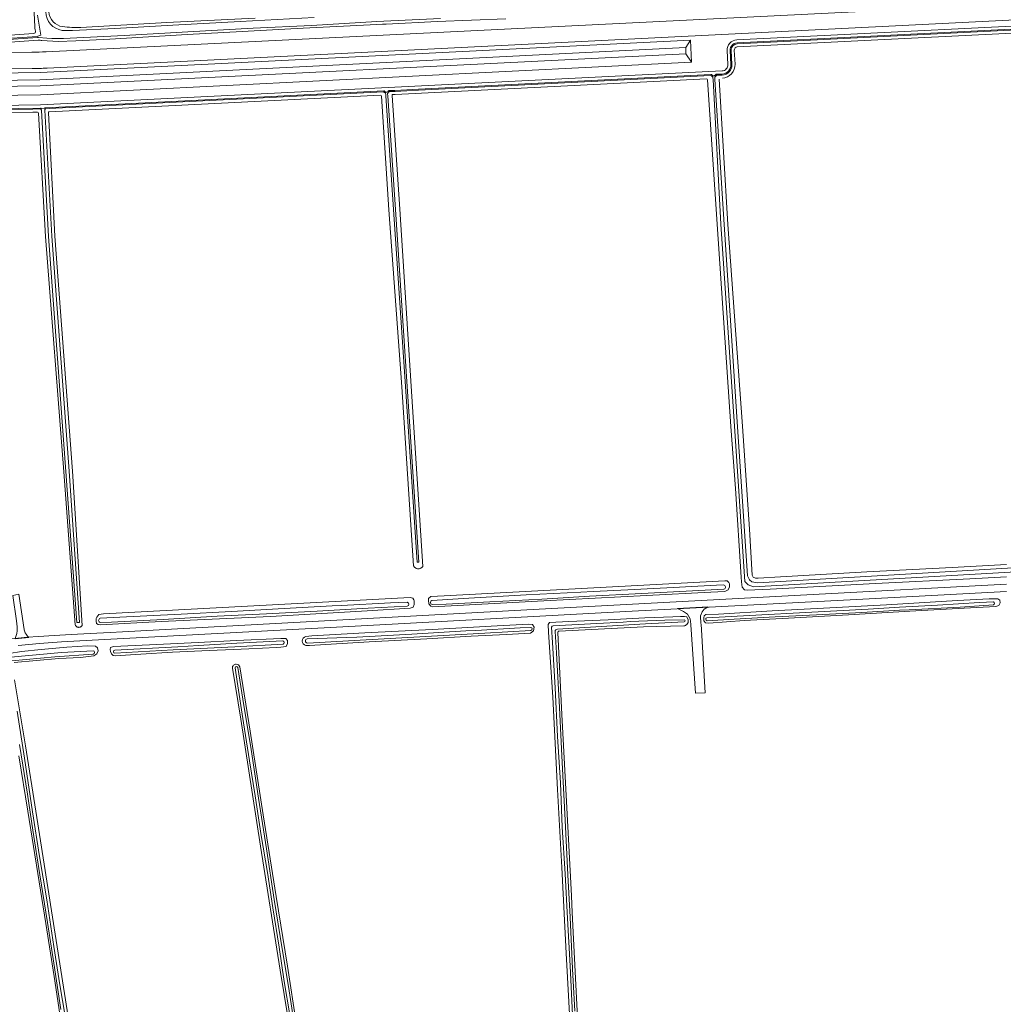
# Model space of a CAD drawing. Header units: metres. Extents: x 239845 to 242720, y 580286 to 584200.
# Tile 106 of 113: x 241517 to 241999, y 582418 to 582900. Entities that reach past the tile are written whole.
import ezdxf

# ---------------------------------------------------------------- set-up
doc = ezdxf.new("R2010")
doc.units = ezdxf.units.M
for name, color, linetype, lineweight in [('B-WE-GR-GROENVOORZIENING-GV', 80, 'Continuous', 18), ('B-WE-OG-WATER_SLOOT-GV', 120, 'Continuous', 18), ('B-WE-VH-ONVERHARD-GV', 252, 'Continuous', 18), ('B-WE-VH-VERHARDING_OPEN-GV', 252, 'Continuous', 18)]:
    doc.layers.add(name, color=color, linetype=linetype, lineweight=lineweight)
doc.layers.add('GBKN', color=9, linetype='Continuous', lineweight=0, true_color=0x808080)

msp = doc.modelspace()

# ---------------------------------------------------------------- linework, layer by layer
at = {"layer": 'B-WE-GR-GROENVOORZIENING-GV', "flags": 128}
for points in [[(241513.59, 583054.17), (241520.1, 582953.37), (241524.07, 582900.66), (241524.35, 582895.88)], [(241722.99, 582900.66), (241691.75, 582899.15), (241659.85, 582897.29), (241631.13, 582895.9), (241599.25, 582894.09), (241568.11, 582892.37), (241538.27, 582890.92), (241532.55, 582890.87), (241530.1, 582891.01)], [(241514.26, 582585.28), (241535.98, 582587.14), (241546.68, 582587.67), (241553.23, 582588.41), (241554.67, 582589.39), (241555.29, 582590.86), (241555.03, 582592.36), (241553.94, 582593.21), (241550.05, 582593.41), (241540, 582592.66), (241527.47, 582591.59), (241517.71, 582590.62), (241511.67, 582589.67)], [(241578.16, 582172.81), (241524.81, 582512.35), (241519.7, 582544.39), (241517.01, 582561.09), (241514.4, 582576.68)], [(241515.69, 582561.39), (241519.22, 582538.34), (241523.13, 582512.06), (241526.53, 582490.27), (241530.18, 582469.04), (241533.55, 582446.06), (241536.54, 582427.29), (241540.23, 582405.21)], [(241537.1, 582415.18), (241533.58, 582437.87), (241530.52, 582457.82), (241526.71, 582481.16), (241523.39, 582503.17), (241520.72, 582520.78), (241516.72, 582545.08)], [(241516.5, 582539.44), (241520.86, 582512.46), (241526.42, 582477.8), (241529.73, 582457.42), (241533.7, 582431.36), (241539.78, 582391.28)]]:
    msp.add_lwpolyline(points, dxfattribs=at)
for points in [[(241525.96, 582890.09, -0.005162), (241526.98, 582890.01, -0.003078), (241527.77, 582889.94), (241535.78, 582889.41), (241544.34, 582889.7), (241561.04, 582890.49), (241598.88, 582892.88), (241655.76, 582895.92), (241691.74, 582897.77), (241694.46, 582897.85), (241696.37, 582897.9), (241721.24, 582899.22), (241754.98, 582900.55)], [(241529.64, 582903.96, 0.36742), (241537.74, 582894.84), (241542.73, 582894.73), (241563.51, 582895.81), (241591.84, 582897.48), (241624.86, 582899.17), (241661.12, 582901.12)], [(241632.13, 582900.77), (241589, 582898.79), (241546.86, 582896.27, -0.038237), (241537.96, 582896.68, -0.344489), (241531.08, 582903.91)], [(241793.36, 582346.86), (241787.35, 582462.72), (241787.02, 582470.85), (241784.65, 582517.08), (241782.39, 582559.74), (241780.33, 582599.88, -0.473579), (241781.01, 582600.56), (241822.4, 582602.62), (241842.08, 582603.12, 0.177044), (241843.6, 582603.88, 0.116265), (241844.17, 582604.85, 0.135867), (241844.17, 582606.08), (241843.5, 582607.51), (241842.38, 582607.79), (241840.48, 582607.7), (241836.62, 582607.6), (241822.91, 582607.08), (241805.05, 582606.17), (241785.78, 582605.28), (241776.27, 582604.85), (241775.59, 582603.9), (241775.85, 582600.02), (241777.93, 582568.2), (241780.28, 582523.02), (241782.28, 582484.82), (241784.45, 582442.87), (241786.36, 582407.08)], [(241787.64, 582412.68), (241786.5, 582436.57), (241785.07, 582459.74), (241784.02, 582481.64), (241782.55, 582504.56), (241781.63, 582526.35), (241780.27, 582548.99), (241779.06, 582572.85), (241777.84, 582595), (241777.3, 582602.6, -0.362918), (241778.05, 582603.26), (241799.51, 582604.33), (241812.44, 582605.05), (241815.77, 582605.27), (241832.7, 582605.91), (241842.27, 582606.15, -0.827289), (241842.27, 582605.07), (241823.39, 582604.09), (241798.95, 582602.69), (241780.15, 582601.47, 0.4359), (241779.05, 582600.4), (241779.73, 582589.97), (241781.24, 582563.14), (241782.55, 582536.28), (241783.94, 582508.05), (241785.29, 582481.22), (241786.36, 582460.45), (241787.62, 582435.23), (241788.77, 582414.42)], [(241510.83, 582587.71), (241537.31, 582590.04), (241552.83, 582591, -0.844765), (241552.85, 582589.3), (241534.16, 582588), (241513.05, 582586.05, 0.377334)], [(241649.1, 582412.66), (241646.43, 582428.98), (241643.97, 582445.83), (241640.87, 582465.07), (241638.17, 582482.31), (241635.2, 582500.45), (241632.11, 582519.96), (241629.44, 582537.1), (241626.49, 582555.6), (241623.34, 582575.92), (241622.36, 582582.58, -0.863439), (241623.71, 582582.79), (241626.15, 582567.2), (241630.16, 582542.53), (241633.75, 582518.8), (241637.78, 582494), (241641.55, 582469.16), (241645.4, 582444.98), (241648.45, 582426.58), (241651.97, 582404.14)]]:
    msp.add_lwpolyline(points, format="xyb", dxfattribs=at)
for points in [[(241864.14, 582624.43), (241863.25, 582625.27), (241862.13, 582625.27), (241724.66, 582617.81), (241718.15, 582617.49), (241717.13, 582616.5), (241717.09, 582615.7), (241717.3, 582614.03), (241718.18, 582612.85), (241719.06, 582612.54), (241773.56, 582615.37), (241823.84, 582618.06), (241855.22, 582619.71), (241862.19, 582619.99), (241863.8, 582620.89), (241864.5, 582622.24), (241864.48, 582623.76), (241864.14, 582624.43), (241864.14, 582624.43)], [(241709.94, 582615.87), (241709.83, 582615.86), (241709.42, 582616.7), (241708.15, 582617.02), (241557.97, 582609.08), (241555.59, 582608.76), (241554.59, 582607.38), (241554.35, 582606.76), (241554.29, 582605.51), (241554.29, 582605.49), (241554.58, 582604.35), (241555.29, 582603.8), (241556.29, 582603.69), (241586.24, 582605.37), (241639.7, 582607.8), (241687.1, 582610.53), (241708.03, 582611.82), (241709.51, 582612.38), (241710.08, 582613.67), (241710.09, 582615.35), (241709.94, 582615.87), (241709.94, 582615.87)], [(241621.65, 582591.66), (241629.05, 582591.96), (241642.49, 582592.58), (241644.75, 582592.76), (241647.36, 582592.99), (241648.06, 582594.6), (241647.99, 582596.01), (241647.18, 582596.94), (241644.83, 582597.03), (241623.12, 582596.01), (241604.28, 582594.99), (241580.37, 582593.92), (241562.9, 582593.02), (241561.36, 582592.52), (241561.22, 582591.53), (241561.37, 582590.55), (241561.86, 582589.54), (241562.66, 582588.7), (241563.66, 582588.45), (241576.13, 582589.27), (241591.79, 582590.27), (241609.73, 582591.17), (241621.65, 582591.66), (241621.65, 582591.66)]]:
    msp.add_lwpolyline(points, close=True, dxfattribs=at)
for points in [[(241718.79, 582613.66, -0.732638), (241718.76, 582615.63), (241736.79, 582616.77), (241764.84, 582618.29), (241791.67, 582619.64), (241797.71, 582619.92), (241814.73, 582620.76), (241836.92, 582621.92), (241858.01, 582623.08), (241861.51, 582623.26, -0.835277), (241861.74, 582621.15), (241846.39, 582620.27), (241821.57, 582618.95), (241795.91, 582617.64), (241772.51, 582616.19), (241747.15, 582614.99), (241725.63, 582613.86)], [(241556.31, 582604.77, -0.701035), (241556.29, 582606.94), (241572.47, 582607.77), (241596.01, 582608.9), (241620.59, 582610.2), (241646.4, 582611.73), (241669.83, 582613.03), (241674.51, 582613.21), (241698.52, 582614.44), (241706.65, 582614.7, -0.844844), (241706.62, 582612.76), (241687.55, 582611.76), (241662.57, 582610.33), (241637.8, 582609.12), (241613.52, 582607.86), (241587.06, 582606.3), (241561.87, 582604.95)], [(241993.66, 582613.51), (241977.33, 582612.32), (241952.49, 582610.95), (241947.73, 582610.79), (241929.24, 582609.69), (241907.07, 582608.62), (241886.79, 582607.6), (241866.65, 582606.5), (241853.46, 582605.68, -0.856105), (241853.36, 582607.16), (241874.2, 582608.31), (241904.74, 582609.91), (241932.33, 582611.31), (241947.61, 582612.32), (241966.22, 582613.26), (241986.85, 582614.53), (241993.65, 582614.91, -0.870345)], [(241766.96, 582599.58), (241768.54, 582600.81), (241768.72, 582602.52), (241768.01, 582603.86), (241766.16, 582604.02), (241750.71, 582603.2), (241718.86, 582601.37), (241685.84, 582599.8), (241659.89, 582598.35), (241656.97, 582597.89, 0.822619), (241656.99, 582593.61), (241658.83, 582593.55), (241687.98, 582595.4), (241716.22, 582596.78), (241737.9, 582598.07), (241755.18, 582598.88)], [(241767.13, 582602.4, -0.922922), (241767.13, 582600.91), (241744.61, 582599.52), (241712.75, 582597.83), (241686.46, 582596.34), (241657.76, 582594.77, -0.919459), (241657.67, 582596.8), (241681.91, 582597.69), (241708.93, 582599.15), (241735.27, 582600.67), (241740.23, 582600.86), (241761.91, 582602.18)], [(241645.72, 582595.79, -0.867636), (241645.85, 582594.26), (241622.27, 582592.97), (241592.07, 582591.39), (241563.49, 582589.71, -0.849572), (241563.5, 582591.3), (241594.4, 582592.97), (241604.38, 582593.51), (241623.28, 582594.64)], [(241634.78, 582495.33), (241644.37, 582434.53), (241648.35, 582410.66), (241652.51, 582383.34), (241656.36, 582358.62, 0.312289), (241658.13, 582357.39, 0.420712), (241660.03, 582359.32), (241657.94, 582374.08), (241652.47, 582407.72), (241647.95, 582436.54), (241642.46, 582470.59), (241636.05, 582510.56), (241629.69, 582551.64), (241624.62, 582583.16, 0.312382), (241622.95, 582584.4, 0.438475), (241621.05, 582582.48), (241625.12, 582557.38)]]:
    msp.add_lwpolyline(points, format="xyb", close=True, dxfattribs=at)
at = {"layer": 'B-WE-OG-WATER_SLOOT-GV', "flags": 128}
for points in [[(241718.76, 582615.63, 0.732638), (241718.79, 582613.66), (241725.63, 582613.86), (241747.15, 582614.99), (241772.51, 582616.19), (241795.91, 582617.64), (241821.57, 582618.95), (241846.39, 582620.27), (241861.74, 582621.15, 0.835277), (241861.51, 582623.26), (241858.01, 582623.08), (241836.92, 582621.92), (241814.73, 582620.76), (241797.71, 582619.92), (241791.67, 582619.64), (241764.84, 582618.29), (241736.79, 582616.77)], [(241556.29, 582606.94, 0.701035), (241556.31, 582604.77), (241561.87, 582604.95), (241587.06, 582606.3), (241613.52, 582607.86), (241637.8, 582609.12), (241662.57, 582610.33), (241687.55, 582611.76), (241706.62, 582612.76, 0.844844), (241706.65, 582614.7), (241698.52, 582614.44), (241674.51, 582613.21), (241669.83, 582613.03), (241646.4, 582611.73), (241620.59, 582610.2), (241596.01, 582608.9), (241572.47, 582607.77)], [(241993.65, 582614.91), (241986.85, 582614.53), (241966.22, 582613.26), (241947.61, 582612.32), (241932.33, 582611.31), (241904.74, 582609.91), (241874.2, 582608.31), (241853.36, 582607.16, 0.856105), (241853.46, 582605.68), (241866.65, 582606.5), (241886.79, 582607.6), (241907.07, 582608.62), (241929.24, 582609.69), (241947.73, 582610.79), (241952.49, 582610.95), (241977.33, 582612.32), (241993.66, 582613.51, 0.870345)], [(241657.76, 582594.77), (241686.46, 582596.34), (241712.75, 582597.83), (241744.61, 582599.52), (241767.13, 582600.91, 0.922922), (241767.13, 582602.4), (241761.91, 582602.18), (241740.23, 582600.86), (241735.27, 582600.67), (241708.93, 582599.15), (241681.91, 582597.69), (241657.67, 582596.8, 0.919459)], [(241645.85, 582594.26, 0.867636), (241645.72, 582595.79), (241623.28, 582594.64), (241604.38, 582593.51), (241594.4, 582592.97), (241563.5, 582591.3, 0.849572), (241563.49, 582589.71), (241592.07, 582591.39), (241622.27, 582592.97)]]:
    msp.add_lwpolyline(points, format="xyb", close=True, dxfattribs=at)
for points in [[(241788.77, 582414.42), (241787.62, 582435.23), (241786.36, 582460.45), (241785.29, 582481.22), (241783.94, 582508.05), (241782.55, 582536.28), (241781.24, 582563.14), (241779.73, 582589.97), (241779.05, 582600.4, -0.4359), (241780.15, 582601.47), (241798.95, 582602.69), (241823.39, 582604.09), (241842.27, 582605.07, 0.827289), (241842.27, 582606.15), (241832.7, 582605.91), (241815.77, 582605.27), (241812.44, 582605.05), (241799.51, 582604.33), (241778.05, 582603.26, 0.362918), (241777.3, 582602.6), (241777.84, 582595), (241779.06, 582572.85), (241780.27, 582548.99), (241781.63, 582526.35), (241782.55, 582504.56), (241784.02, 582481.64), (241785.07, 582459.74), (241786.5, 582436.57), (241787.64, 582412.68)], [(241513.05, 582586.05), (241534.16, 582588), (241552.85, 582589.3, 0.844765), (241552.83, 582591), (241537.31, 582590.04), (241510.83, 582587.71, 0.396038)], [(241651.97, 582404.14), (241648.45, 582426.58), (241645.4, 582444.98), (241641.55, 582469.16), (241637.78, 582494), (241633.75, 582518.8), (241630.16, 582542.53), (241626.15, 582567.2), (241623.71, 582582.79, 0.863439), (241622.36, 582582.58), (241623.34, 582575.92), (241626.49, 582555.6), (241629.44, 582537.1), (241632.11, 582519.96), (241635.2, 582500.45), (241638.17, 582482.31), (241640.87, 582465.07), (241643.97, 582445.83), (241646.43, 582428.98), (241649.1, 582412.66)]]:
    msp.add_lwpolyline(points, format="xyb", dxfattribs=at)
for points in [[(241540.23, 582405.21), (241536.54, 582427.29), (241533.55, 582446.06), (241530.18, 582469.04), (241526.53, 582490.27), (241523.13, 582512.06), (241519.22, 582538.34), (241515.69, 582561.39)], [(241516.72, 582545.08), (241520.72, 582520.78), (241523.39, 582503.17), (241526.71, 582481.16), (241530.52, 582457.82), (241533.58, 582437.87), (241537.1, 582415.18)]]:
    msp.add_lwpolyline(points, dxfattribs=at)
at = {"layer": 'B-WE-VH-ONVERHARD-GV', "flags": 128}
msp.add_lwpolyline([(241850.48, 582604.28), (241850.24, 582608.01), (241851.01, 582610.11), (241852.09, 582611.3), (241853.95, 582612.43), (241838.99, 582611.65), (241841.93, 582610.22), (241843.93, 582608.88), (241845.21, 582606.67), (241845.49, 582603.99), (241845.54, 582603.59), (241847.81, 582570.17), (241852.58, 582570.34), (241850.51, 582603.96), (241850.48, 582604.28), (241850.48, 582604.28)], close=True, dxfattribs=at)
at = {"layer": 'B-WE-VH-VERHARDING_OPEN-GV', "flags": 128}
msp.add_lwpolyline([(241519.05, 582601.44), (241516.48, 582618.61), (241513.54, 582617.96), (241515.35, 582605.66), (241515.64, 582602.62), (241515.59, 582600.81), (241515.45, 582599.41), (241515.45, 582599.38), (241515.19, 582598.44), (241515.08, 582598.01), (241514.65, 582596.84), (241521.32, 582597.4), (241520.76, 582598.06), (241519.98, 582599.09), (241519.64, 582599.69), (241519.38, 582600.17), (241519.09, 582601.19), (241519.05, 582601.44), (241519.05, 582601.44)], close=True, dxfattribs=at)
at = {"layer": 'GBKN', "flags": 128}
for points in [[(242067.73, 582911.2), (241529.87, 582884.36, -0.008725), (241522.89, 582884.13), (241109.21, 582877.95, -0.045254), (241073.18, 582880.67), (240983.46, 582895.7, -0.444336), (240943.5, 582958.24), (240975.35, 583074.37, -0.010813), (240975.97, 583076.44, 0.026823), (240977.11, 583080.79, 0.026823)], [(240846.05, 582554.48, -0.377656), (240839.66, 582556.18), (240835.85, 582561.88, -0.218073), (240834.8, 582568.45), (240851.89, 582630.21), (240922.12, 582881.55, -0.383351), (240942.43, 582894.46), (241030.9, 582879.64), (241071.86, 582872.78, 0.045254), (241109.33, 582869.95), (241523.01, 582876.14, 0.008725), (241530.27, 582876.37), (242069.92, 582903.29)], [(241868.05, 582890.22), (242064.98, 582900.04, -0.359138), (242067.02, 582898.53), (242067.69, 582895.82)], [(241525.96, 582890.09), (241475.67, 582886.49, -0.430054), (241474.6, 582887.47), (241474.57, 582888.96, -0.39852), (241475.51, 582889.98), (241523.71, 582893.3, 0.454256), (241524.62, 582894.5, 0.018223), (241524.35, 582895.88)], [(241868.12, 582888.72), (242064.48, 582898.52, -0.359138), (242065.5, 582897.76), (242066.08, 582895.42)], [(241868.15, 582888.22), (242064.12, 582898, -0.359138), (242065.14, 582897.24), (242065.61, 582895.31)], [(241868.22, 582886.72), (242061.95, 582896.39, -0.354194), (242063.98, 582894.9)], [(241527.32, 582892.52), (241526.27, 582892.11, -0.076756), (241525.38, 582891.91), (241476.08, 582888.52), (241476.09, 582888.02), (241525.64, 582891.43, -0.039032), (241526.11, 582891.42), (241530.1, 582891.01)], [(241860.8, 582874.97, 0.414214), (241863.64, 582878.12), (241863.3, 582884.98, -0.414214), (241868.05, 582890.22)], [(241712.14, 582866.05), (241855.38, 582873.2, -0.196838), (241855.74, 582873.07), (241856.11, 582872.74, 0.196838), (241856.47, 582872.61), (241856.95, 582872.64, 0.201427), (241857.3, 582872.8), (241857.62, 582873.16, -0.201427), (241857.97, 582873.33), (241860.87, 582873.47, 0.414214), (241865.14, 582878.19), (241864.8, 582885.05, -0.414214), (241868.12, 582888.72)], [(241868.15, 582888.22, 0.414214), (241865.3, 582885.08), (241865.64, 582878.22, -0.414214), (241860.9, 582872.97), (241858.2, 582872.84, 0.201307), (241857.85, 582872.67), (241857.35, 582872.11, 0.201427), (241857.23, 582871.74), (241857.29, 582870.79)], [(241860.97, 582871.48, 0.414214), (241867.14, 582878.29), (241866.8, 582885.15, -0.414214), (241868.22, 582886.72)], [(241300.76, 582850.96, 0.399742), (241300.25, 582851.43), (241292.9, 582851.32, -0.414214), (241291.88, 582852.31), (241291.86, 582853.81, -0.414214), (241292.84, 582854.82), (241527.15, 582858.33), (241700.58, 582866.98), (241860.8, 582874.97)], [(241853.68, 582870.6, 0.409507), (241853.15, 582871.07), (241700.75, 582863.48)], [(241856.39, 582870.74), (241856.33, 582871.69, 0.196805), (241856.16, 582872.03), (241855.56, 582872.56, 0.196838), (241855.2, 582872.69), (241712.16, 582865.55)], [(241416.91, 582855.18), (241527.04, 582856.82, -0.155732), (241527.34, 582856.74, 0.164682), (241527.64, 582856.65), (241528.89, 582856.71, 0.162278), (241529.19, 582856.82, -0.162278), (241529.48, 582856.94), (241695.16, 582865.21, -0.196838), (241695.52, 582865.08), (241695.89, 582864.75, 0.196838), (241696.25, 582864.62), (241696.73, 582864.64, 0.201427), (241697.08, 582864.81), (241697.4, 582865.17, -0.201427), (241697.75, 582865.33), (241700.65, 582865.48), (241712.14, 582866.05, 0.213422)], [(241696.17, 582862.75), (241696.1, 582863.69, 0.196805), (241695.94, 582864.03), (241695.34, 582864.57, 0.196838), (241694.98, 582864.69), (241531.26, 582856.52), (241529.72, 582856.45, 0.20082), (241529.37, 582856.29), (241529.26, 582856.17, 0.199824), (241529.14, 582855.81), (241529.21, 582854.45)], [(241694.03, 582862.65, 0.409507), (241693.5, 582863.12), (241531.39, 582855.03, 0.415368), (241530.92, 582854.5)], [(241712.16, 582865.55), (241700.68, 582864.98), (241697.98, 582864.84, 0.201307), (241697.63, 582864.68), (241697.13, 582864.11, 0.201427), (241697.01, 582863.75), (241697.07, 582862.79)], [(241699.21, 582862.89), (241699.21, 582862.89, -0.41989), (241699.68, 582863.43), (241700.75, 582863.48)], [(241527.58, 582854.39), (241527.5, 582855.72, 0.198002), (241527.34, 582856.07), (241527.17, 582856.22, 0.19106), (241526.82, 582856.35), (241523.31, 582856.27), (241417.13, 582854.68, 0.205822), (241416.77, 582854.52), (241416.74, 582854.48, 0.205822), (241416.6, 582854.11), (241416.7, 582852.7)], [(241526.1, 582854.34, 0.403726), (241525.59, 582854.81), (241523.33, 582854.77), (241418.83, 582853.21, 0.429853), (241418.34, 582852.67)]]:
    msp.add_lwpolyline(points, format="xyb", dxfattribs=at)
for points in [[(241527.32, 582892.52), (241525.55, 582902.35)], [(241842.98, 582886.45), (241845.31, 582890.09)], [(241843.13, 582883.45), (241845.85, 582879.23)], [(241860.21, 582800), (241856.39, 582870.74)], [(241857.29, 582870.79), (241861.77, 582799.7)], [(241859.43, 582870.9), (241863.59, 582799.8)], [(241858.38, 582799.88), (241853.68, 582870.6)], [(241697.71, 582806.9), (241694.03, 582862.65)], [(241696.17, 582862.75), (241699.85, 582807.04)], [(241700.93, 582807.09), (241697.07, 582862.79)], [(241699.21, 582862.89), (241703.07, 582807.24)], [(241529.54, 582793.88), (241526.1, 582854.34)], [(241531.02, 582793.96), (241527.5, 582855.72)], [(241529.14, 582855.81), (241532.65, 582794.05)], [(241530.92, 582854.5), (241534.17, 582794.13)], [(241697.71, 582806.9), (241704, 582720.27)], [(241699.85, 582807.04), (241705.84, 582720.39)], [(241700.93, 582807.09), (241706.68, 582720.44)], [(241703.07, 582807.24), (241708.52, 582720.55)], [(241858.38, 582799.88), (241865.05, 582700.88)], [(241860.21, 582800), (241866.87, 582701)], [(241861.77, 582799.7), (241868.43, 582700.7)], [(241863.59, 582799.8), (241870.82, 582700.93)], [(241529.54, 582793.88), (241538.46, 582678.68)], [(241531.02, 582793.96), (241539.56, 582678.82)], [(241532.65, 582794.05), (241541.19, 582678.91)], [(241534.17, 582794.13), (241542.71, 582678.99)], [(241704, 582720.27), (241709.77, 582632.58)], [(241705.84, 582720.39), (241711.44, 582634.42), (241712.3, 582634.42), (241706.68, 582720.44)], [(241714.31, 582632.28), (241708.52, 582720.55)], [(241867.43, 582670.53), (241865.05, 582700.88)], [(241866.87, 582701), (241872, 582624.84), (241873.63, 582623.21), (241876.24, 582622.29), (242061.85, 582632.92), (242061.73, 582635.08), (241878.38, 582624.21), (241875.36, 582624.69), (241874.31, 582625.75), (241873.25, 582627.68), (241868.43, 582700.7)], [(241870.82, 582700.93), (241874.31, 582650.48)], [(241538.46, 582678.68), (241544.09, 582603.6)], [(241539.56, 582678.82), (241544.81, 582604.88), (241546.1, 582604.88), (241541.19, 582678.91)], [(241547.5, 582603.3), (241542.71, 582678.99)], [(241870.17, 582626.94), (241867.43, 582670.53)], [(241874.31, 582650.48), (241875.5, 582627.99)], [(241709.77, 582632.58), (241709.9, 582632.34)], [(241709.9, 582632.34), (241710.06, 582632.12)], [(241710.06, 582632.12), (241710.24, 582631.91)], [(241710.24, 582631.91), (241710.44, 582631.72)], [(241710.44, 582631.72), (241710.66, 582631.56)], [(241710.66, 582631.56), (241710.9, 582631.42)], [(241710.9, 582631.42), (241711.15, 582631.31)], [(241711.15, 582631.31), (241711.41, 582631.22)], [(241711.41, 582631.22), (241711.68, 582631.16)], [(241711.68, 582631.16), (241711.95, 582631.12)], [(241711.95, 582631.12), (241712.23, 582631.12)], [(241712.23, 582631.12), (241712.5, 582631.14)], [(241712.5, 582631.14), (241712.77, 582631.2)], [(241712.77, 582631.2), (241713.03, 582631.28)], [(241713.03, 582631.28), (241713.28, 582631.39)], [(241713.28, 582631.39), (241713.52, 582631.52)], [(241713.52, 582631.52), (241713.75, 582631.68)], [(241713.75, 582631.68), (241713.95, 582631.86)], [(241713.95, 582631.86), (241714.31, 582632.28)], [(241889.35, 582627.1), (241931.76, 582629.63)], [(241931.76, 582629.63), (241973.54, 582631.68)], [(241973.54, 582631.68), (242000, 582633.16)], [(241870.24, 582624.67), (241870.17, 582626.94)], [(241875.5, 582627.99), (241876.07, 582627.05)], [(241876.07, 582627.05), (241877.13, 582626.57)], [(241877.13, 582626.57), (241878.4, 582626.46)], [(241878.4, 582626.46), (241889.35, 582627.1)], [(241982.17, 582626.13), (241935.95, 582623.97)], [(242000, 582627.17), (241982.17, 582626.13)], [(241870.71, 582622.15), (241870.24, 582624.67)], [(241871.78, 582620.86), (241870.71, 582622.15)], [(241873.05, 582620.71), (241871.78, 582620.86)], [(241884.28, 582621.17), (241873.05, 582620.71)], [(241935.95, 582623.97), (241884.28, 582621.17)], [(241902.25, 582618.34), (242000, 582623.57)], [(241929.76, 582616.3), (242000, 582620.01)], [(241771.19, 582611.32), (241902.25, 582618.34)], [(241813.67, 582610.18), (241929.76, 582616.3)], [(241941.29, 582613.42), (241976.02, 582615.59)], [(241976.02, 582615.59), (241991.63, 582616.38)], [(241991.63, 582616.38), (241994.75, 582616.45)], [(241994.75, 582616.45), (241995.86, 582616.41)], [(241995.86, 582616.41), (241996.78, 582615.83)], [(241996.78, 582615.83), (241997.01, 582614.49)], [(241633.11, 582603.79), (241771.19, 582611.32)], [(241859.07, 582608.95), (241885.28, 582610.53)], [(241885.28, 582610.53), (241913.61, 582611.97)], [(241913.61, 582611.97), (241941.29, 582613.42)], [(241952.73, 582610.42), (241922.78, 582608.59)], [(241979.36, 582611.79), (241952.73, 582610.42)], [(241994.82, 582612.61), (241979.36, 582611.79)], [(241996.32, 582613.1), (241994.82, 582612.61)], [(241997.01, 582614.49), (241996.32, 582613.1)], [(241675.06, 582602.75), (241813.67, 582610.18)], [(241851.8, 582607.06), (241852.05, 582608.06)], [(241851.88, 582605.7), (241851.8, 582607.06)], [(241852.76, 582604.73), (241851.88, 582605.7)], [(241852.05, 582608.06), (241852.79, 582608.67)], [(241852.79, 582608.67), (241859.07, 582608.95)], [(241871.69, 582605.8), (241854.29, 582604.51)], [(241893.38, 582606.9), (241871.69, 582605.8)], [(241922.78, 582608.59), (241893.38, 582606.9)], [(241544.09, 582603.6), (241544.18, 582603.42)], [(241544.18, 582603.42), (241544.3, 582603.24)], [(241544.3, 582603.24), (241544.43, 582603.08)], [(241544.43, 582603.08), (241544.58, 582602.94)], [(241544.58, 582602.94), (241544.74, 582602.81)], [(241544.74, 582602.81), (241544.92, 582602.69)], [(241544.92, 582602.69), (241545.1, 582602.6)], [(241545.1, 582602.6), (241545.3, 582602.53)], [(241545.3, 582602.53), (241545.5, 582602.48)], [(241545.5, 582602.48), (241545.7, 582602.45)], [(241545.7, 582602.45), (241545.91, 582602.44)], [(241545.91, 582602.44), (241546.12, 582602.46)], [(241546.12, 582602.46), (241546.33, 582602.49)], [(241546.33, 582602.49), (241546.53, 582602.55)], [(241546.53, 582602.55), (241546.72, 582602.63)], [(241546.72, 582602.63), (241546.9, 582602.73)], [(241546.9, 582602.73), (241547.07, 582602.85)], [(241547.07, 582602.85), (241547.23, 582602.98)], [(241547.23, 582602.98), (241547.5, 582603.3)], [(241552.38, 582596.16), (241675.06, 582602.75)], [(241567.2, 582600.25), (241633.11, 582603.79)], [(241854.29, 582604.51), (241852.76, 582604.73)], [(241512.82, 582596.8), (241520.75, 582597.55)], [(241520.75, 582597.55), (241526.11, 582597.99)], [(241526.11, 582597.99), (241533.76, 582598.52)], [(241533.76, 582598.52), (241542.03, 582598.89)], [(241537.28, 582595.27), (241552.38, 582596.16)], [(241542.03, 582598.89), (241551.35, 582599.38)], [(241551.35, 582599.38), (241561.17, 582599.89)], [(241561.17, 582599.89), (241567.2, 582600.25)], [(241516.11, 582593.51), (241526.63, 582594.45)], [(241537.28, 582595.27), (241526.63, 582594.45)]]:
    msp.add_lwpolyline(points, dxfattribs=at)
for points in [[(241108.44, 582867.94), (241527.06, 582874.21), (241845.31, 582890.09), (241845.85, 582879.23), (241527.06, 582863.32), (241108.13, 582857.06, -0.045254), (241072.1, 582859.79), (241048.68, 582863.71), (241050.44, 582874.34), (241072.41, 582870.66, 0.04526)], [(241054.07, 582870.17), (241072.16, 582867.14, 0.045254), (241108.18, 582864.41), (241526.82, 582870.67), (241842.98, 582886.45), (241843.13, 582883.45), (241526.92, 582867.67), (241107.96, 582861.41, -0.045254), (241071.93, 582864.13), (241053.58, 582867.21)]]:
    msp.add_lwpolyline(points, format="xyb", close=True, dxfattribs=at)

doc.saveas('drawing.dxf')
